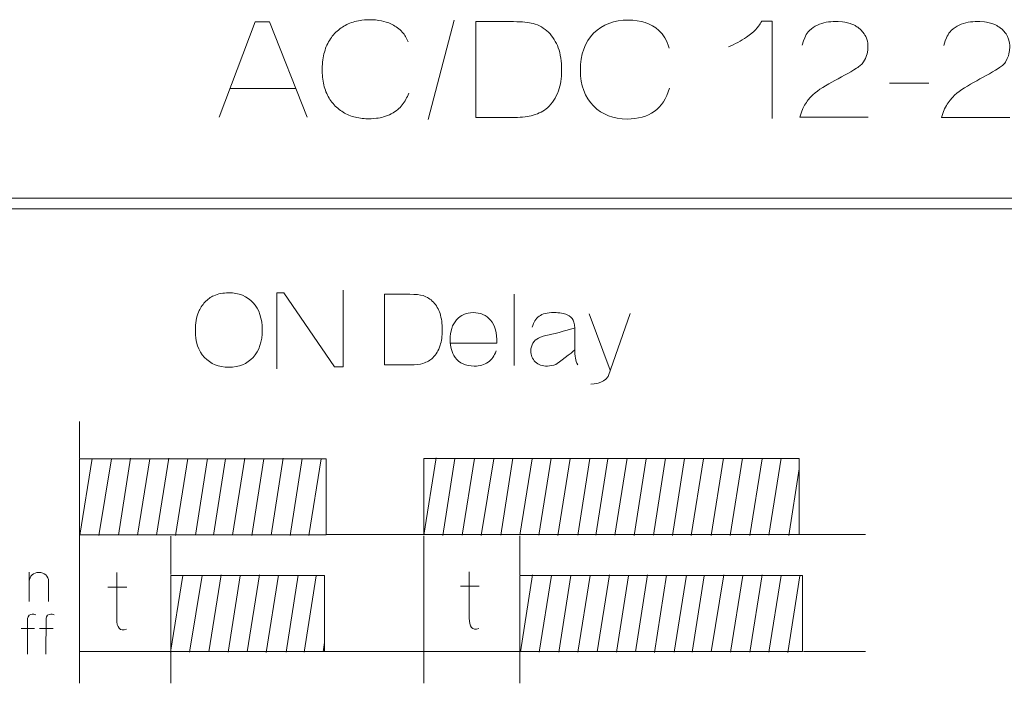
# Model space of a CAD drawing. Header units: millimetres. Extents: x 5 to 192, y 6 to 95.
# Tile 13 of 59: x 27 to 42, y 58 to 68. Entities that reach past the tile are written whole.
import ezdxf

# ---------------------------------------------------------------- set-up
doc = ezdxf.new("R2010")
doc.units = ezdxf.units.MM
doc.header["$MEASUREMENT"] = 0
doc.layers.add('Vrstva 1', color=7, linetype='Continuous')

msp = doc.modelspace()

# ---------------------------------------------------------------- linework, layer by layer
at = {"layer": 'Vrstva 1', "lineweight": 5}
for points, knots in [([(31.368, 66.593), (31.368, 66.593), (30.816, 67.995), (30.816, 67.995), (30.816, 67.995), (30.816, 67.995), (30.606, 67.995), (30.606, 67.995), (30.606, 67.995), (30.606, 67.995), (30.077, 66.593), (30.077, 66.593)], [0, 0, 0, 0, 0.333333, 0.333333, 0.333333, 0.333333, 0.666667, 0.666667, 0.666667, 0.666667, 1, 1, 1, 1]), ([(32.859, 66.945), (32.835, 66.883), (32.804, 66.827), (32.764, 66.773), (32.764, 66.773), (32.743, 66.749), (32.723, 66.727), (32.699, 66.706), (32.699, 66.706), (32.668, 66.681), (32.638, 66.66), (32.604, 66.641), (32.604, 66.641), (32.567, 66.623), (32.531, 66.609), (32.491, 66.597), (32.491, 66.597), (32.456, 66.588), (32.422, 66.582), (32.386, 66.577), (32.386, 66.577), (32.334, 66.571), (32.284, 66.569), (32.231, 66.57), (32.231, 66.57), (32.195, 66.573), (32.161, 66.576), (32.125, 66.582), (32.125, 66.582), (32.091, 66.588), (32.06, 66.596), (32.028, 66.606), (32.028, 66.606), (31.997, 66.617), (31.968, 66.629), (31.938, 66.643), (31.938, 66.643), (31.91, 66.658), (31.883, 66.675), (31.857, 66.693), (31.857, 66.693), (31.83, 66.713), (31.806, 66.734), (31.782, 66.757), (31.782, 66.757), (31.758, 66.781), (31.737, 66.806), (31.717, 66.832), (31.717, 66.832), (31.698, 66.86), (31.681, 66.888), (31.666, 66.917), (31.666, 66.917), (31.651, 66.949), (31.638, 66.98), (31.627, 67.014), (31.627, 67.014), (31.617, 67.049), (31.609, 67.085), (31.602, 67.121), (31.602, 67.121), (31.596, 67.161), (31.592, 67.2), (31.59, 67.241), (31.59, 67.241), (31.589, 67.285), (31.59, 67.328), (31.593, 67.373), (31.593, 67.373), (31.596, 67.414), (31.602, 67.454), (31.609, 67.495), (31.609, 67.495), (31.617, 67.532), (31.627, 67.568), (31.639, 67.605), (31.639, 67.605), (31.652, 67.638), (31.666, 67.669), (31.682, 67.701), (31.682, 67.701), (31.7, 67.73), (31.718, 67.757), (31.738, 67.785), (31.738, 67.785), (31.76, 67.811), (31.782, 67.835), (31.807, 67.858), (31.807, 67.858), (31.833, 67.88), (31.858, 67.899), (31.886, 67.918), (31.886, 67.918), (31.914, 67.935), (31.942, 67.95), (31.972, 67.965), (31.972, 67.965), (32.004, 67.978), (32.035, 67.988), (32.068, 67.998), (32.068, 67.998), (32.103, 68.007), (32.137, 68.013), (32.173, 68.018), (32.173, 68.018), (32.224, 68.024), (32.273, 68.026), (32.324, 68.025), (32.324, 68.025), (32.357, 68.023), (32.389, 68.02), (32.422, 68.016), (32.422, 68.016), (32.473, 68.007), (32.518, 67.995), (32.566, 67.978), (32.566, 67.978), (32.566, 67.978), (32.617, 67.955), (32.617, 67.955), (32.617, 67.955), (32.673, 67.925), (32.722, 67.89), (32.765, 67.844), (32.765, 67.844), (32.802, 67.801), (32.83, 67.754), (32.852, 67.702)], [0, 0, 0, 0, 0.03125, 0.03125, 0.03125, 0.03125, 0.0625, 0.0625, 0.0625, 0.0625, 0.09375, 0.09375, 0.09375, 0.09375, 0.125, 0.125, 0.125, 0.125, 0.15625, 0.15625, 0.15625, 0.15625, 0.1875, 0.1875, 0.1875, 0.1875, 0.21875, 0.21875, 0.21875, 0.21875, 0.25, 0.25, 0.25, 0.25, 0.28125, 0.28125, 0.28125, 0.28125, 0.3125, 0.3125, 0.3125, 0.3125, 0.34375, 0.34375, 0.34375, 0.34375, 0.375, 0.375, 0.375, 0.375, 0.40625, 0.40625, 0.40625, 0.40625, 0.4375, 0.4375, 0.4375, 0.4375, 0.46875, 0.46875, 0.46875, 0.46875, 0.5, 0.5, 0.5, 0.5, 0.53125, 0.53125, 0.53125, 0.53125, 0.5625, 0.5625, 0.5625, 0.5625, 0.59375, 0.59375, 0.59375, 0.59375, 0.625, 0.625, 0.625, 0.625, 0.65625, 0.65625, 0.65625, 0.65625, 0.6875, 0.6875, 0.6875, 0.6875, 0.71875, 0.71875, 0.71875, 0.71875, 0.75, 0.75, 0.75, 0.75, 0.78125, 0.78125, 0.78125, 0.78125, 0.8125, 0.8125, 0.8125, 0.8125, 0.84375, 0.84375, 0.84375, 0.84375, 0.875, 0.875, 0.875, 0.875, 0.90625, 0.90625, 0.90625, 0.90625, 0.9375, 0.9375, 0.9375, 0.9375, 0.96875, 0.96875, 0.96875, 0.96875, 1, 1, 1, 1]), ([(33.846, 67.997), (33.846, 67.997), (34.4, 67.997), (34.4, 67.997), (34.4, 67.997), (34.525, 67.997), (34.62, 67.988), (34.686, 67.97), (34.686, 67.97), (34.774, 67.946), (34.849, 67.902), (34.912, 67.84), (34.912, 67.84), (34.975, 67.778), (35.023, 67.702), (35.055, 67.613), (35.055, 67.613), (35.088, 67.523), (35.104, 67.412), (35.104, 67.28), (35.104, 67.28), (35.104, 67.165), (35.089, 67.065), (35.058, 66.981), (35.058, 66.981), (35.021, 66.879), (34.967, 66.796), (34.897, 66.733), (34.897, 66.733), (34.845, 66.685), (34.774, 66.647), (34.685, 66.621), (34.685, 66.621), (34.618, 66.601), (34.528, 66.591), (34.416, 66.591), (34.416, 66.591), (34.416, 66.591), (33.846, 66.591), (33.846, 66.591), (33.846, 66.591), (33.846, 66.591), (33.846, 67.997), (33.846, 67.997)], [0, 0, 0, 0, 0.090909, 0.090909, 0.090909, 0.090909, 0.181818, 0.181818, 0.181818, 0.181818, 0.272727, 0.272727, 0.272727, 0.272727, 0.363636, 0.363636, 0.363636, 0.363636, 0.454545, 0.454545, 0.454545, 0.454545, 0.545455, 0.545455, 0.545455, 0.545455, 0.636364, 0.636364, 0.636364, 0.636364, 0.727273, 0.727273, 0.727273, 0.727273, 0.818182, 0.818182, 0.818182, 0.818182, 0.909091, 0.909091, 0.909091, 0.909091, 1, 1, 1, 1]), ([(36.689, 67.021), (36.644, 66.867), (36.569, 66.753), (36.464, 66.678), (36.464, 66.678), (36.36, 66.604), (36.227, 66.567), (36.066, 66.567), (36.066, 66.567), (35.866, 66.567), (35.702, 66.631), (35.574, 66.758), (35.574, 66.758), (35.446, 66.886), (35.381, 67.06), (35.381, 67.281), (35.381, 67.281), (35.381, 67.515), (35.446, 67.697), (35.575, 67.826), (35.575, 67.826), (35.704, 67.956), (35.874, 68.02), (36.084, 68.02), (36.084, 68.02), (36.268, 68.02), (36.417, 67.97), (36.532, 67.868), (36.532, 67.868), (36.6, 67.808), (36.651, 67.722), (36.685, 67.609)], [0, 0, 0, 0, 0.125, 0.125, 0.125, 0.125, 0.25, 0.25, 0.25, 0.25, 0.375, 0.375, 0.375, 0.375, 0.5, 0.5, 0.5, 0.5, 0.625, 0.625, 0.625, 0.625, 0.75, 0.75, 0.75, 0.75, 0.875, 0.875, 0.875, 0.875, 1, 1, 1, 1]), ([(37.553, 67.629), (37.649, 67.663), (37.737, 67.714), (37.819, 67.768), (37.819, 67.768), (37.847, 67.787), (37.874, 67.807), (37.9, 67.829), (37.9, 67.829), (37.936, 67.861), (37.968, 67.894), (37.997, 67.932), (37.997, 67.932), (38.014, 67.955), (38.029, 67.978), (38.043, 68.003), (38.043, 68.003), (38.043, 68.003), (38.194, 68.003), (38.194, 68.003), (38.194, 68.003), (38.194, 68.003), (38.194, 66.574), (38.194, 66.574)], [0, 0, 0, 0, 0.166667, 0.166667, 0.166667, 0.166667, 0.333333, 0.333333, 0.333333, 0.333333, 0.5, 0.5, 0.5, 0.5, 0.666667, 0.666667, 0.666667, 0.666667, 0.833333, 0.833333, 0.833333, 0.833333, 1, 1, 1, 1]), ([(38.638, 67.65), (38.638, 67.65), (38.656, 67.715), (38.656, 67.715), (38.656, 67.715), (38.656, 67.715), (38.674, 67.761), (38.674, 67.761), (38.674, 67.761), (38.674, 67.761), (38.685, 67.784), (38.685, 67.784), (38.685, 67.784), (38.685, 67.784), (38.697, 67.806), (38.697, 67.806), (38.697, 67.806), (38.697, 67.806), (38.711, 67.827), (38.711, 67.827), (38.711, 67.827), (38.711, 67.827), (38.727, 67.848), (38.727, 67.848), (38.727, 67.848), (38.727, 67.848), (38.745, 67.869), (38.745, 67.869), (38.745, 67.869), (38.745, 67.869), (38.772, 67.893), (38.772, 67.893), (38.772, 67.893), (38.772, 67.893), (38.8, 67.913), (38.8, 67.913), (38.8, 67.913), (38.8, 67.913), (38.829, 67.93), (38.829, 67.93), (38.829, 67.93), (38.829, 67.93), (38.86, 67.946), (38.86, 67.946), (38.86, 67.946), (38.86, 67.946), (38.891, 67.959), (38.891, 67.959), (38.891, 67.959), (38.891, 67.959), (38.924, 67.97), (38.924, 67.97), (38.924, 67.97), (38.924, 67.97), (38.957, 67.98), (38.957, 67.98), (38.957, 67.98), (38.957, 67.98), (38.991, 67.987), (38.991, 67.987), (38.991, 67.987), (38.991, 67.987), (39.025, 67.992), (39.025, 67.992), (39.025, 67.992), (39.025, 67.992), (39.059, 67.996), (39.059, 67.996), (39.059, 67.996), (39.059, 67.996), (39.094, 67.998), (39.094, 67.998), (39.094, 67.998), (39.094, 67.998), (39.163, 67.998), (39.163, 67.998), (39.163, 67.998), (39.163, 67.998), (39.23, 67.993), (39.23, 67.993), (39.23, 67.993), (39.23, 67.993), (39.264, 67.988), (39.264, 67.988), (39.264, 67.988), (39.29, 67.983), (39.315, 67.977), (39.34, 67.969), (39.34, 67.969), (39.358, 67.963), (39.376, 67.956), (39.394, 67.948), (39.394, 67.948), (39.394, 67.948), (39.413, 67.939), (39.413, 67.939), (39.413, 67.939), (39.431, 67.928), (39.448, 67.917), (39.464, 67.905), (39.464, 67.905), (39.464, 67.905), (39.494, 67.88), (39.494, 67.88), (39.494, 67.88), (39.512, 67.863), (39.529, 67.845), (39.543, 67.825), (39.543, 67.825), (39.551, 67.814), (39.558, 67.803), (39.564, 67.791), (39.564, 67.791), (39.573, 67.775), (39.58, 67.759), (39.587, 67.742), (39.587, 67.742), (39.587, 67.742), (39.596, 67.708), (39.596, 67.708), (39.596, 67.708), (39.596, 67.708), (39.6, 67.68), (39.6, 67.68), (39.6, 67.68), (39.6, 67.68), (39.603, 67.654), (39.603, 67.654), (39.603, 67.654), (39.603, 67.654), (39.603, 67.628), (39.603, 67.628), (39.603, 67.628), (39.603, 67.628), (39.6, 67.577), (39.6, 67.577), (39.6, 67.577), (39.6, 67.577), (39.59, 67.526), (39.59, 67.526), (39.59, 67.526), (39.59, 67.526), (39.583, 67.5), (39.583, 67.5), (39.583, 67.5), (39.583, 67.5), (39.567, 67.458), (39.567, 67.458), (39.567, 67.458), (39.567, 67.458), (39.539, 67.405), (39.539, 67.405), (39.539, 67.405), (39.525, 67.383), (39.51, 67.37), (39.495, 67.358), (39.495, 67.358), (39.477, 67.343), (39.459, 67.33), (39.435, 67.314), (39.435, 67.314), (39.22, 67.175), (38.904, 67.043), (38.766, 66.895), (38.766, 66.895), (38.753, 66.88), (38.739, 66.864), (38.726, 66.848), (38.726, 66.848), (38.706, 66.823), (38.69, 66.797), (38.673, 66.77), (38.673, 66.77), (38.673, 66.77), (38.647, 66.721), (38.647, 66.721), (38.647, 66.721), (38.647, 66.721), (38.625, 66.669), (38.625, 66.669), (38.625, 66.669), (38.625, 66.669), (38.601, 66.596), (38.601, 66.596), (38.601, 66.596), (38.601, 66.596), (39.604, 66.596), (39.604, 66.596)], [0, 0, 0, 0, 0.021277, 0.021277, 0.021277, 0.021277, 0.042553, 0.042553, 0.042553, 0.042553, 0.06383, 0.06383, 0.06383, 0.06383, 0.085106, 0.085106, 0.085106, 0.085106, 0.106383, 0.106383, 0.106383, 0.106383, 0.12766, 0.12766, 0.12766, 0.12766, 0.148936, 0.148936, 0.148936, 0.148936, 0.170213, 0.170213, 0.170213, 0.170213, 0.191489, 0.191489, 0.191489, 0.191489, 0.212766, 0.212766, 0.212766, 0.212766, 0.234043, 0.234043, 0.234043, 0.234043, 0.255319, 0.255319, 0.255319, 0.255319, 0.276596, 0.276596, 0.276596, 0.276596, 0.297872, 0.297872, 0.297872, 0.297872, 0.319149, 0.319149, 0.319149, 0.319149, 0.340426, 0.340426, 0.340426, 0.340426, 0.361702, 0.361702, 0.361702, 0.361702, 0.382979, 0.382979, 0.382979, 0.382979, 0.404255, 0.404255, 0.404255, 0.404255, 0.425532, 0.425532, 0.425532, 0.425532, 0.446809, 0.446809, 0.446809, 0.446809, 0.468085, 0.468085, 0.468085, 0.468085, 0.489362, 0.489362, 0.489362, 0.489362, 0.510638, 0.510638, 0.510638, 0.510638, 0.531915, 0.531915, 0.531915, 0.531915, 0.553191, 0.553191, 0.553191, 0.553191, 0.574468, 0.574468, 0.574468, 0.574468, 0.595745, 0.595745, 0.595745, 0.595745, 0.617021, 0.617021, 0.617021, 0.617021, 0.638298, 0.638298, 0.638298, 0.638298, 0.659574, 0.659574, 0.659574, 0.659574, 0.680851, 0.680851, 0.680851, 0.680851, 0.702128, 0.702128, 0.702128, 0.702128, 0.723404, 0.723404, 0.723404, 0.723404, 0.744681, 0.744681, 0.744681, 0.744681, 0.765957, 0.765957, 0.765957, 0.765957, 0.787234, 0.787234, 0.787234, 0.787234, 0.808511, 0.808511, 0.808511, 0.808511, 0.829787, 0.829787, 0.829787, 0.829787, 0.851064, 0.851064, 0.851064, 0.851064, 0.87234, 0.87234, 0.87234, 0.87234, 0.893617, 0.893617, 0.893617, 0.893617, 0.914894, 0.914894, 0.914894, 0.914894, 0.93617, 0.93617, 0.93617, 0.93617, 0.957447, 0.957447, 0.957447, 0.957447, 0.978723, 0.978723, 0.978723, 0.978723, 1, 1, 1, 1]), ([(40.719, 67.648), (40.719, 67.648), (40.738, 67.713), (40.738, 67.713), (40.738, 67.713), (40.738, 67.713), (40.755, 67.76), (40.755, 67.76), (40.755, 67.76), (40.755, 67.76), (40.766, 67.783), (40.766, 67.783), (40.766, 67.783), (40.766, 67.783), (40.779, 67.805), (40.779, 67.805), (40.779, 67.805), (40.779, 67.805), (40.792, 67.826), (40.792, 67.826), (40.792, 67.826), (40.792, 67.826), (40.808, 67.847), (40.808, 67.847), (40.808, 67.847), (40.808, 67.847), (40.827, 67.869), (40.827, 67.869), (40.827, 67.869), (40.827, 67.869), (40.854, 67.892), (40.854, 67.892), (40.854, 67.892), (40.854, 67.892), (40.882, 67.912), (40.882, 67.912), (40.882, 67.912), (40.882, 67.912), (40.911, 67.93), (40.911, 67.93), (40.911, 67.93), (40.911, 67.93), (40.941, 67.946), (40.941, 67.946), (40.941, 67.946), (40.941, 67.946), (40.973, 67.959), (40.973, 67.959), (40.973, 67.959), (40.973, 67.959), (41.006, 67.97), (41.006, 67.97), (41.006, 67.97), (41.006, 67.97), (41.039, 67.98), (41.039, 67.98), (41.039, 67.98), (41.039, 67.98), (41.073, 67.987), (41.073, 67.987), (41.073, 67.987), (41.073, 67.987), (41.107, 67.992), (41.107, 67.992), (41.107, 67.992), (41.107, 67.992), (41.141, 67.996), (41.141, 67.996), (41.141, 67.996), (41.141, 67.996), (41.176, 67.998), (41.176, 67.998), (41.176, 67.998), (41.176, 67.998), (41.244, 67.998), (41.244, 67.998), (41.244, 67.998), (41.244, 67.998), (41.312, 67.993), (41.312, 67.993), (41.312, 67.993), (41.312, 67.993), (41.345, 67.988), (41.345, 67.988), (41.345, 67.988), (41.371, 67.983), (41.396, 67.977), (41.422, 67.969), (41.422, 67.969), (41.44, 67.962), (41.458, 67.955), (41.476, 67.948), (41.476, 67.948), (41.476, 67.948), (41.494, 67.938), (41.494, 67.938), (41.494, 67.938), (41.512, 67.928), (41.529, 67.917), (41.546, 67.905), (41.546, 67.905), (41.546, 67.905), (41.576, 67.88), (41.576, 67.88), (41.576, 67.88), (41.594, 67.862), (41.61, 67.844), (41.625, 67.824), (41.625, 67.824), (41.632, 67.813), (41.639, 67.802), (41.646, 67.79), (41.646, 67.79), (41.654, 67.774), (41.662, 67.758), (41.668, 67.741), (41.668, 67.741), (41.668, 67.741), (41.678, 67.706), (41.678, 67.706), (41.678, 67.706), (41.678, 67.706), (41.682, 67.679), (41.682, 67.679), (41.682, 67.679), (41.682, 67.679), (41.684, 67.652), (41.684, 67.652), (41.684, 67.652), (41.684, 67.652), (41.685, 67.626), (41.685, 67.626), (41.685, 67.626), (41.685, 67.626), (41.681, 67.575), (41.681, 67.575), (41.681, 67.575), (41.681, 67.575), (41.672, 67.524), (41.672, 67.524), (41.672, 67.524), (41.672, 67.524), (41.665, 67.497), (41.665, 67.497), (41.665, 67.497), (41.665, 67.497), (41.649, 67.455), (41.649, 67.455), (41.649, 67.455), (41.649, 67.455), (41.621, 67.402), (41.621, 67.402), (41.621, 67.402), (41.607, 67.38), (41.592, 67.367), (41.576, 67.354), (41.576, 67.354), (41.559, 67.34), (41.541, 67.327), (41.516, 67.311), (41.516, 67.311), (41.301, 67.171), (40.986, 67.038), (40.848, 66.89), (40.848, 66.89), (40.834, 66.874), (40.821, 66.858), (40.808, 66.842), (40.808, 66.842), (40.788, 66.817), (40.771, 66.791), (40.755, 66.764), (40.755, 66.764), (40.755, 66.764), (40.728, 66.714), (40.728, 66.714), (40.728, 66.714), (40.728, 66.714), (40.707, 66.663), (40.707, 66.663), (40.707, 66.663), (40.707, 66.663), (40.683, 66.589), (40.683, 66.589), (40.683, 66.589), (40.683, 66.589), (41.685, 66.589), (41.685, 66.589)], [0, 0, 0, 0, 0.021277, 0.021277, 0.021277, 0.021277, 0.042553, 0.042553, 0.042553, 0.042553, 0.06383, 0.06383, 0.06383, 0.06383, 0.085106, 0.085106, 0.085106, 0.085106, 0.106383, 0.106383, 0.106383, 0.106383, 0.12766, 0.12766, 0.12766, 0.12766, 0.148936, 0.148936, 0.148936, 0.148936, 0.170213, 0.170213, 0.170213, 0.170213, 0.191489, 0.191489, 0.191489, 0.191489, 0.212766, 0.212766, 0.212766, 0.212766, 0.234043, 0.234043, 0.234043, 0.234043, 0.255319, 0.255319, 0.255319, 0.255319, 0.276596, 0.276596, 0.276596, 0.276596, 0.297872, 0.297872, 0.297872, 0.297872, 0.319149, 0.319149, 0.319149, 0.319149, 0.340426, 0.340426, 0.340426, 0.340426, 0.361702, 0.361702, 0.361702, 0.361702, 0.382979, 0.382979, 0.382979, 0.382979, 0.404255, 0.404255, 0.404255, 0.404255, 0.425532, 0.425532, 0.425532, 0.425532, 0.446809, 0.446809, 0.446809, 0.446809, 0.468085, 0.468085, 0.468085, 0.468085, 0.489362, 0.489362, 0.489362, 0.489362, 0.510638, 0.510638, 0.510638, 0.510638, 0.531915, 0.531915, 0.531915, 0.531915, 0.553191, 0.553191, 0.553191, 0.553191, 0.574468, 0.574468, 0.574468, 0.574468, 0.595745, 0.595745, 0.595745, 0.595745, 0.617021, 0.617021, 0.617021, 0.617021, 0.638298, 0.638298, 0.638298, 0.638298, 0.659574, 0.659574, 0.659574, 0.659574, 0.680851, 0.680851, 0.680851, 0.680851, 0.702128, 0.702128, 0.702128, 0.702128, 0.723404, 0.723404, 0.723404, 0.723404, 0.744681, 0.744681, 0.744681, 0.744681, 0.765957, 0.765957, 0.765957, 0.765957, 0.787234, 0.787234, 0.787234, 0.787234, 0.808511, 0.808511, 0.808511, 0.808511, 0.829787, 0.829787, 0.829787, 0.829787, 0.851064, 0.851064, 0.851064, 0.851064, 0.87234, 0.87234, 0.87234, 0.87234, 0.893617, 0.893617, 0.893617, 0.893617, 0.914894, 0.914894, 0.914894, 0.914894, 0.93617, 0.93617, 0.93617, 0.93617, 0.957447, 0.957447, 0.957447, 0.957447, 0.978723, 0.978723, 0.978723, 0.978723, 1, 1, 1, 1])]:
    msp.add_open_spline(points, degree=3, knots=knots, dxfattribs=at)
for points in [[(33.143, 66.559), (33.143, 66.559), (33.525, 68.017), (33.525, 68.017)], [(39.917, 67.095), (39.917, 67.095), (40.497, 67.095), (40.497, 67.095)], [(30.244, 67.016), (30.244, 67.016), (31.202, 67.016), (31.202, 67.016)]]:
    msp.add_open_spline(points, degree=3, dxfattribs=at)
at = {"layer": 'Vrstva 1', "color": 250, "lineweight": 5}
for points in [[(22.804, 65.403), (22.804, 65.403), (77.942, 65.403), (77.942, 65.403)], [(22.827, 65.247), (22.827, 65.247), (77.964, 65.247), (77.964, 65.247)], [(34.41, 63.992), (34.41, 63.992), (34.41, 62.946), (34.41, 62.946)], [(35.508, 63.707), (35.508, 63.707), (35.82, 62.877), (35.82, 62.877)], [(28.025, 62.125), (28.025, 62.125), (28.025, 61.585), (28.025, 61.585)], [(33.262, 61.591), (33.262, 61.591), (33.082, 60.456), (33.082, 60.456)], [(28.211, 61.579), (28.211, 61.579), (28.032, 60.454), (28.032, 60.454)], [(28.495, 61.578), (28.495, 61.578), (28.31, 60.452), (28.31, 60.452)], [(28.776, 61.587), (28.776, 61.587), (28.596, 60.456), (28.596, 60.456)], [(29.057, 61.574), (29.057, 61.574), (28.879, 60.454), (28.879, 60.454)], [(29.338, 61.587), (29.338, 61.587), (29.158, 60.456), (29.158, 60.456)], [(29.616, 61.583), (29.616, 61.583), (29.436, 60.449), (29.436, 60.449)], [(29.907, 61.583), (29.907, 61.583), (29.728, 60.454), (29.728, 60.454)], [(30.169, 61.574), (30.169, 61.574), (29.992, 60.455), (29.992, 60.455)], [(30.455, 61.587), (30.455, 61.587), (30.271, 60.457), (30.271, 60.457)], [(30.733, 61.578), (30.733, 61.578), (30.555, 60.452), (30.555, 60.452)], [(31.018, 61.587), (31.018, 61.587), (30.838, 60.453), (30.838, 60.453)], [(31.295, 61.579), (31.295, 61.579), (31.117, 60.452), (31.117, 60.452)], [(31.573, 61.574), (31.573, 61.574), (31.395, 60.449), (31.395, 60.449)], [(33.539, 61.579), (33.539, 61.579), (33.36, 60.452), (33.36, 60.452)], [(33.825, 61.579), (33.825, 61.579), (33.646, 60.454), (33.646, 60.454)], [(34.109, 61.578), (34.109, 61.578), (33.924, 60.452), (33.924, 60.452)], [(34.389, 61.587), (34.389, 61.587), (34.21, 60.456), (34.21, 60.456)], [(34.67, 61.574), (34.67, 61.574), (34.493, 60.454), (34.493, 60.454)], [(34.951, 61.587), (34.951, 61.587), (34.772, 60.456), (34.772, 60.456)], [(35.23, 61.583), (35.23, 61.583), (35.05, 60.449), (35.05, 60.449)], [(35.521, 61.583), (35.521, 61.583), (35.341, 60.454), (35.341, 60.454)], [(35.783, 61.574), (35.783, 61.574), (35.606, 60.455), (35.606, 60.455)], [(36.069, 61.587), (36.069, 61.587), (35.885, 60.457), (35.885, 60.457)], [(36.347, 61.578), (36.347, 61.578), (36.169, 60.452), (36.169, 60.452)], [(36.631, 61.587), (36.631, 61.587), (36.452, 60.453), (36.452, 60.453)], [(36.909, 61.579), (36.909, 61.579), (36.731, 60.452), (36.731, 60.452)], [(37.187, 61.574), (37.187, 61.574), (37.009, 60.449), (37.009, 60.449)], [(37.48, 61.587), (37.48, 61.587), (37.301, 60.452), (37.301, 60.452)], [(37.761, 61.587), (37.761, 61.587), (37.582, 60.452), (37.582, 60.452)], [(38.048, 61.578), (38.048, 61.578), (37.869, 60.452), (37.869, 60.452)], [(38.328, 61.587), (38.328, 61.587), (38.149, 60.456), (38.149, 60.456)], [(38.595, 61.43), (38.595, 61.43), (38.439, 60.452), (38.439, 60.452)], [(28.025, 60.462), (28.025, 60.462), (28.025, 58.279), (28.025, 58.279)], [(29.365, 60.44), (29.365, 60.44), (29.365, 59.878), (29.365, 59.878)], [(31.654, 60.462), (31.654, 60.462), (33.081, 60.462), (33.081, 60.462)], [(33.08, 60.44), (33.08, 60.44), (33.08, 58.279), (33.08, 58.279)], [(34.49, 60.44), (34.49, 60.44), (34.49, 59.874), (34.49, 59.874)], [(38.595, 60.462), (38.595, 60.462), (39.567, 60.462), (39.567, 60.462)], [(27.288, 59.91), (27.288, 59.91), (27.288, 59.481), (27.288, 59.481)], [(29.541, 59.861), (29.541, 59.861), (29.363, 58.737), (29.363, 58.737)], [(29.825, 59.861), (29.825, 59.861), (29.641, 58.735), (29.641, 58.735)], [(30.106, 59.87), (30.106, 59.87), (29.927, 58.739), (29.927, 58.739)], [(30.387, 59.857), (30.387, 59.857), (30.209, 58.737), (30.209, 58.737)], [(30.668, 59.87), (30.668, 59.87), (30.489, 58.739), (30.489, 58.739)], [(30.946, 59.866), (30.946, 59.866), (30.766, 58.732), (30.766, 58.732)], [(31.237, 59.866), (31.237, 59.866), (31.058, 58.737), (31.058, 58.737)], [(31.5, 59.857), (31.5, 59.857), (31.323, 58.738), (31.323, 58.738)], [(34.679, 59.874), (34.679, 59.874), (34.499, 58.739), (34.499, 58.739)], [(34.956, 59.861), (34.956, 59.861), (34.777, 58.735), (34.777, 58.735)], [(35.242, 59.861), (35.242, 59.861), (35.063, 58.737), (35.063, 58.737)], [(35.526, 59.861), (35.526, 59.861), (35.341, 58.735), (35.341, 58.735)], [(35.806, 59.87), (35.806, 59.87), (35.627, 58.739), (35.627, 58.739)], [(36.087, 59.857), (36.087, 59.857), (35.91, 58.737), (35.91, 58.737)], [(36.368, 59.87), (36.368, 59.87), (36.189, 58.739), (36.189, 58.739)], [(36.646, 59.866), (36.646, 59.866), (36.467, 58.732), (36.467, 58.732)], [(36.938, 59.866), (36.938, 59.866), (36.758, 58.737), (36.758, 58.737)], [(37.2, 59.857), (37.2, 59.857), (37.023, 58.738), (37.023, 58.738)], [(37.486, 59.87), (37.486, 59.87), (37.302, 58.74), (37.302, 58.74)], [(37.764, 59.861), (37.764, 59.861), (37.586, 58.735), (37.586, 58.735)], [(38.048, 59.87), (38.048, 59.87), (37.869, 58.736), (37.869, 58.736)], [(38.326, 59.861), (38.326, 59.861), (38.148, 58.735), (38.148, 58.735)], [(38.604, 59.857), (38.604, 59.857), (38.426, 58.731), (38.426, 58.731)], [(27.571, 59.784), (27.571, 59.784), (27.571, 59.481), (27.571, 59.481)], [(28.443, 59.691), (28.443, 59.691), (28.719, 59.691), (28.719, 59.691)], [(33.618, 59.704), (33.618, 59.704), (33.894, 59.704), (33.894, 59.704)], [(27.17, 59.082), (27.17, 59.082), (27.367, 59.082), (27.367, 59.082)], [(27.44, 59.082), (27.44, 59.082), (27.637, 59.082), (27.637, 59.082)], [(31.624, 58.877), (31.624, 58.877), (31.601, 58.74), (31.601, 58.74)], [(28.036, 58.745), (28.036, 58.745), (29.366, 58.745), (29.366, 58.745)], [(29.365, 58.754), (29.365, 58.754), (29.365, 58.279), (29.365, 58.279)], [(31.625, 58.745), (31.625, 58.745), (34.496, 58.745), (34.496, 58.745)], [(34.49, 58.746), (34.49, 58.746), (34.49, 58.279), (34.49, 58.279)], [(38.656, 58.745), (38.656, 58.745), (39.567, 58.745), (39.567, 58.745)]]:
    msp.add_open_spline(points, degree=3, dxfattribs=at)
for points, knots in [([(30.923, 62.897), (30.923, 62.897), (30.923, 64.014), (30.923, 64.014), (30.923, 64.014), (30.923, 64.014), (31.027, 64.013), (31.027, 64.013), (31.027, 64.013), (31.027, 64.013), (31.768, 62.927), (31.768, 62.927), (31.768, 62.927), (31.768, 62.927), (31.897, 62.927), (31.897, 62.927), (31.897, 62.927), (31.897, 62.927), (31.897, 64.051), (31.897, 64.051)], [0, 0, 0, 0, 0.2, 0.2, 0.2, 0.2, 0.4, 0.4, 0.4, 0.4, 0.6, 0.6, 0.6, 0.6, 0.8, 0.8, 0.8, 0.8, 1, 1, 1, 1]), ([(29.727, 63.461), (29.727, 63.569), (29.742, 63.659), (29.773, 63.732), (29.773, 63.732), (29.796, 63.786), (29.828, 63.834), (29.867, 63.877), (29.867, 63.877), (29.907, 63.92), (29.951, 63.951), (29.998, 63.972), (29.998, 63.972), (30.061, 64), (30.134, 64.014), (30.217, 64.014), (30.217, 64.014), (30.366, 64.014), (30.485, 63.965), (30.575, 63.869), (30.575, 63.869), (30.664, 63.773), (30.709, 63.638), (30.709, 63.467), (30.709, 63.467), (30.709, 63.296), (30.665, 63.163), (30.576, 63.066), (30.576, 63.066), (30.487, 62.97), (30.368, 62.922), (30.219, 62.922), (30.219, 62.922), (30.069, 62.922), (29.949, 62.97), (29.86, 63.066), (29.86, 63.066), (29.771, 63.162), (29.727, 63.294), (29.727, 63.461)], [0, 0, 0, 0, 0.1, 0.1, 0.1, 0.1, 0.2, 0.2, 0.2, 0.2, 0.3, 0.3, 0.3, 0.3, 0.4, 0.4, 0.4, 0.4, 0.5, 0.5, 0.5, 0.5, 0.6, 0.6, 0.6, 0.6, 0.7, 0.7, 0.7, 0.7, 0.8, 0.8, 0.8, 0.8, 0.9, 0.9, 0.9, 0.9, 1, 1, 1, 1]), ([(32.503, 63.993), (32.503, 63.993), (32.877, 63.993), (32.877, 63.993), (32.877, 63.993), (32.961, 63.993), (33.025, 63.986), (33.07, 63.973), (33.07, 63.973), (33.129, 63.955), (33.18, 63.923), (33.222, 63.877), (33.222, 63.877), (33.265, 63.832), (33.297, 63.775), (33.319, 63.709), (33.319, 63.709), (33.341, 63.643), (33.352, 63.561), (33.352, 63.464), (33.352, 63.464), (33.352, 63.378), (33.342, 63.305), (33.321, 63.243), (33.321, 63.243), (33.296, 63.167), (33.26, 63.106), (33.213, 63.06), (33.213, 63.06), (33.177, 63.024), (33.129, 62.997), (33.069, 62.977), (33.069, 62.977), (33.024, 62.962), (32.964, 62.955), (32.888, 62.955), (32.888, 62.955), (32.888, 62.955), (32.503, 62.955), (32.503, 62.955), (32.503, 62.955), (32.503, 62.955), (32.503, 63.993), (32.503, 63.993)], [0, 0, 0, 0, 0.090909, 0.090909, 0.090909, 0.090909, 0.181818, 0.181818, 0.181818, 0.181818, 0.272727, 0.272727, 0.272727, 0.272727, 0.363636, 0.363636, 0.363636, 0.363636, 0.454545, 0.454545, 0.454545, 0.454545, 0.545455, 0.545455, 0.545455, 0.545455, 0.636364, 0.636364, 0.636364, 0.636364, 0.727273, 0.727273, 0.727273, 0.727273, 0.818182, 0.818182, 0.818182, 0.818182, 0.909091, 0.909091, 0.909091, 0.909091, 1, 1, 1, 1]), ([(34.143, 63.161), (34.118, 63.088), (34.078, 63.033), (34.025, 62.995), (34.025, 62.995), (33.971, 62.957), (33.904, 62.938), (33.823, 62.938), (33.823, 62.938), (33.696, 62.938), (33.601, 62.98), (33.54, 63.066), (33.54, 63.066), (33.492, 63.134), (33.468, 63.221), (33.468, 63.325), (33.468, 63.325), (33.468, 63.45), (33.499, 63.547), (33.563, 63.618), (33.563, 63.618), (33.626, 63.688), (33.707, 63.724), (33.804, 63.724), (33.804, 63.724), (33.913, 63.724), (33.999, 63.687), (34.062, 63.613), (34.062, 63.613), (34.125, 63.539), (34.156, 63.426), (34.153, 63.273), (34.153, 63.273), (34.153, 63.273), (33.469, 63.273), (33.469, 63.273)], [0, 0, 0, 0, 0.111111, 0.111111, 0.111111, 0.111111, 0.222222, 0.222222, 0.222222, 0.222222, 0.333333, 0.333333, 0.333333, 0.333333, 0.444444, 0.444444, 0.444444, 0.444444, 0.555556, 0.555556, 0.555556, 0.555556, 0.666667, 0.666667, 0.666667, 0.666667, 0.777778, 0.777778, 0.777778, 0.777778, 0.888889, 0.888889, 0.888889, 0.888889, 1, 1, 1, 1]), ([(34.673, 63.51), (34.693, 63.583), (34.727, 63.636), (34.775, 63.671), (34.775, 63.671), (34.824, 63.706), (34.895, 63.724), (34.991, 63.724), (34.991, 63.724), (35.077, 63.724), (35.142, 63.713), (35.184, 63.692), (35.184, 63.692), (35.226, 63.671), (35.256, 63.645), (35.274, 63.612), (35.274, 63.612), (35.291, 63.58), (35.299, 63.521), (35.299, 63.434), (35.299, 63.434), (35.299, 63.434), (35.297, 63.202), (35.297, 63.202), (35.297, 63.202), (35.297, 63.136), (35.3, 63.087), (35.307, 63.056), (35.307, 63.056), (35.313, 63.024), (35.325, 62.991), (35.342, 62.955)], [0, 0, 0, 0, 0.125, 0.125, 0.125, 0.125, 0.25, 0.25, 0.25, 0.25, 0.375, 0.375, 0.375, 0.375, 0.5, 0.5, 0.5, 0.5, 0.625, 0.625, 0.625, 0.625, 0.75, 0.75, 0.75, 0.75, 0.875, 0.875, 0.875, 0.875, 1, 1, 1, 1]), ([(36.112, 63.712), (36.112, 63.712), (35.786, 62.787), (35.786, 62.787), (35.786, 62.787), (35.786, 62.787), (35.755, 62.745), (35.755, 62.745), (35.755, 62.745), (35.755, 62.745), (35.72, 62.719), (35.72, 62.719), (35.72, 62.719), (35.72, 62.719), (35.681, 62.702), (35.681, 62.702), (35.681, 62.702), (35.681, 62.702), (35.643, 62.687), (35.643, 62.687), (35.643, 62.687), (35.643, 62.687), (35.581, 62.675), (35.581, 62.675), (35.581, 62.675), (35.581, 62.675), (35.534, 62.67), (35.534, 62.67)], [0, 0, 0, 0, 0.142857, 0.142857, 0.142857, 0.142857, 0.285714, 0.285714, 0.285714, 0.285714, 0.428571, 0.428571, 0.428571, 0.428571, 0.571429, 0.571429, 0.571429, 0.571429, 0.714286, 0.714286, 0.714286, 0.714286, 0.857143, 0.857143, 0.857143, 0.857143, 1, 1, 1, 1]), ([(35.295, 63.174), (35.262, 63.141), (35.055, 62.979), (35.018, 62.963), (35.018, 62.963), (34.98, 62.946), (34.94, 62.938), (34.897, 62.938), (34.897, 62.938), (34.821, 62.938), (34.762, 62.959), (34.718, 63.001), (34.718, 63.001), (34.675, 63.043), (34.653, 63.096), (34.653, 63.16), (34.653, 63.16), (34.653, 63.203), (34.663, 63.24), (34.683, 63.274), (34.683, 63.274), (34.703, 63.307), (34.73, 63.333), (34.766, 63.35), (34.766, 63.35), (34.802, 63.368), (34.853, 63.384), (34.92, 63.397), (34.92, 63.397), (35.011, 63.414), (35.262, 63.484), (35.297, 63.499)], [0, 0, 0, 0, 0.125, 0.125, 0.125, 0.125, 0.25, 0.25, 0.25, 0.25, 0.375, 0.375, 0.375, 0.375, 0.5, 0.5, 0.5, 0.5, 0.625, 0.625, 0.625, 0.625, 0.75, 0.75, 0.75, 0.75, 0.875, 0.875, 0.875, 0.875, 1, 1, 1, 1]), ([(28.025, 60.459), (28.025, 60.459), (31.649, 60.459), (31.649, 60.459), (31.649, 60.459), (31.649, 60.459), (31.649, 61.578), (31.649, 61.578), (31.649, 61.578), (31.649, 61.578), (28.025, 61.578), (28.025, 61.578), (28.025, 61.578), (28.025, 61.578), (28.025, 60.459), (28.025, 60.459)], [0, 0, 0, 0, 0.25, 0.25, 0.25, 0.25, 0.5, 0.5, 0.5, 0.5, 0.75, 0.75, 0.75, 0.75, 1, 1, 1, 1]), ([(33.08, 60.463), (33.08, 60.463), (38.594, 60.463), (38.594, 60.463), (38.594, 60.463), (38.594, 60.463), (38.594, 61.582), (38.594, 61.582), (38.594, 61.582), (38.594, 61.582), (33.08, 61.582), (33.08, 61.582), (33.08, 61.582), (33.08, 61.582), (33.08, 60.463), (33.08, 60.463)], [0, 0, 0, 0, 0.25, 0.25, 0.25, 0.25, 0.5, 0.5, 0.5, 0.5, 0.75, 0.75, 0.75, 0.75, 1, 1, 1, 1]), ([(27.288, 59.779), (27.288, 59.85), (27.352, 59.907), (27.43, 59.907), (27.43, 59.907), (27.508, 59.907), (27.571, 59.85), (27.571, 59.779)], [0, 0, 0, 0, 0.5, 0.5, 0.5, 0.5, 1, 1, 1, 1]), ([(28.573, 59.905), (28.573, 59.905), (28.573, 59.224), (28.573, 59.224), (28.573, 59.224), (28.573, 59.102), (28.613, 59.032), (28.715, 59.074)], [0, 0, 0, 0, 0.5, 0.5, 0.5, 0.5, 1, 1, 1, 1]), ([(29.366, 58.745), (29.366, 58.745), (31.625, 58.745), (31.625, 58.745), (31.625, 58.745), (31.625, 58.745), (31.625, 59.864), (31.625, 59.864), (31.625, 59.864), (31.625, 59.864), (29.366, 59.864), (29.366, 59.864), (29.366, 59.864), (29.366, 59.864), (29.366, 58.745), (29.366, 58.745)], [0, 0, 0, 0, 0.25, 0.25, 0.25, 0.25, 0.5, 0.5, 0.5, 0.5, 0.75, 0.75, 0.75, 0.75, 1, 1, 1, 1]), ([(33.748, 59.917), (33.748, 59.917), (33.748, 59.236), (33.748, 59.236), (33.748, 59.236), (33.748, 59.114), (33.788, 59.045), (33.889, 59.086)], [0, 0, 0, 0, 0.5, 0.5, 0.5, 0.5, 1, 1, 1, 1]), ([(34.492, 58.745), (34.492, 58.745), (38.644, 58.745), (38.644, 58.745), (38.644, 58.745), (38.644, 58.745), (38.644, 59.864), (38.644, 59.864), (38.644, 59.864), (38.644, 59.864), (34.492, 59.864), (34.492, 59.864), (34.492, 59.864), (34.492, 59.864), (34.492, 58.745), (34.492, 58.745)], [0, 0, 0, 0, 0.25, 0.25, 0.25, 0.25, 0.5, 0.5, 0.5, 0.5, 0.75, 0.75, 0.75, 0.75, 1, 1, 1, 1]), ([(27.26, 58.705), (27.26, 58.705), (27.264, 59.229), (27.264, 59.229), (27.264, 59.229), (27.264, 59.229), (27.271, 59.256), (27.271, 59.256), (27.271, 59.256), (27.271, 59.256), (27.287, 59.278), (27.287, 59.278), (27.287, 59.278), (27.287, 59.278), (27.31, 59.29), (27.31, 59.29), (27.31, 59.29), (27.31, 59.29), (27.333, 59.294), (27.333, 59.294), (27.333, 59.294), (27.333, 59.294), (27.353, 59.294), (27.353, 59.294), (27.353, 59.294), (27.353, 59.294), (27.386, 59.283), (27.386, 59.283)], [0, 0, 0, 0, 0.142857, 0.142857, 0.142857, 0.142857, 0.285714, 0.285714, 0.285714, 0.285714, 0.428571, 0.428571, 0.428571, 0.428571, 0.571429, 0.571429, 0.571429, 0.571429, 0.714286, 0.714286, 0.714286, 0.714286, 0.857143, 0.857143, 0.857143, 0.857143, 1, 1, 1, 1]), ([(27.53, 58.705), (27.53, 58.705), (27.534, 59.229), (27.534, 59.229), (27.534, 59.229), (27.534, 59.229), (27.541, 59.256), (27.541, 59.256), (27.541, 59.256), (27.541, 59.256), (27.557, 59.278), (27.557, 59.278), (27.557, 59.278), (27.557, 59.278), (27.58, 59.29), (27.58, 59.29), (27.58, 59.29), (27.58, 59.29), (27.603, 59.294), (27.603, 59.294), (27.603, 59.294), (27.603, 59.294), (27.623, 59.294), (27.623, 59.294), (27.623, 59.294), (27.623, 59.294), (27.656, 59.283), (27.656, 59.283)], [0, 0, 0, 0, 0.142857, 0.142857, 0.142857, 0.142857, 0.285714, 0.285714, 0.285714, 0.285714, 0.428571, 0.428571, 0.428571, 0.428571, 0.571429, 0.571429, 0.571429, 0.571429, 0.714286, 0.714286, 0.714286, 0.714286, 0.857143, 0.857143, 0.857143, 0.857143, 1, 1, 1, 1])]:
    msp.add_open_spline(points, degree=3, knots=knots, dxfattribs=at)

doc.saveas('drawing.dxf')
